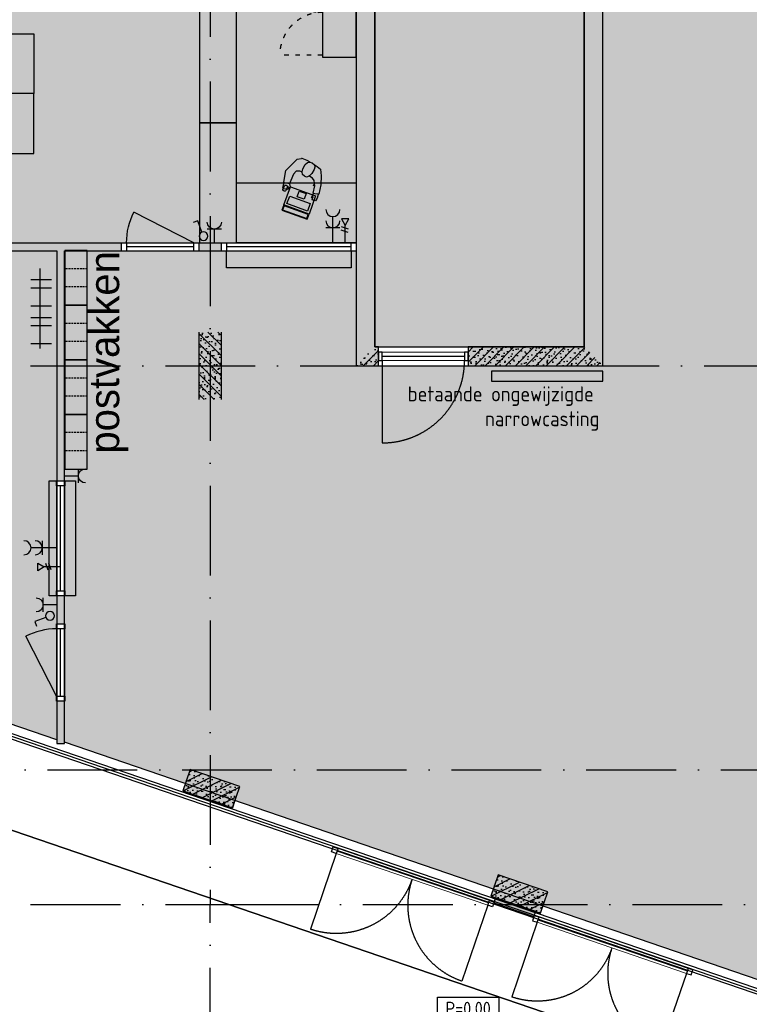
# Model space of a CAD drawing. Header units: millimetres. Extents: x 20872 to 297961, y -293704 to 213007.
# Tile 98 of 256: x 139613 to 149364, y -130335 to -117176. Entities that reach past the tile are written whole.
import ezdxf
from ezdxf.enums import TextEntityAlignment as Align
from ezdxf.xclip import XClip

# ---------------------------------------------------------------- set-up
doc = ezdxf.new("R2010")
doc.units = ezdxf.units.MM
doc.header["$LTSCALE"] = 100
doc.header["$XCLIPFRAME"] = 2
for name, pattern in [('ACAD_ISO03W100', [30, 12, -18]), ('ACAD_ISO10W100', [18, 12, -3, 0, -3]), ('HIDDEN2', [0.1875, 0.125, -0.0625])]:
    doc.linetypes.add(name, pattern=pattern)
doc.layers.get('Defpoints').update_dxf_attribs({"color": 181})
for name, color, linetype in [('A--L$7--_stramien', 1, 'Continuous'), ('A--L20--_bovenbouw', 3, 'Continuous'), ('A--L30--_afbouw', 7, 'Continuous'), ('A--L61--_centrale elektrische insta', 7, 'Continuous'), ('A--L82--leerlingensets-02', 9, 'Continuous'), ('A--T$1A-afwerking', 8, 'Continuous'), ('A--T$7--_stramien', 7, 'Continuous'), ('plattegrondkleuren', 7, 'Continuous'), ('teksten', 7, 'Continuous'), ('XREFS', 9, 'Continuous')]:
    doc.layers.add(name, color=color, linetype=linetype)
doc.styles.add('BURO standaard', font='isocp.shx')
doc.styles.add('JINX standaard', font='isocp.shx')
doc.styles.add('MAAR_stempel', font='LTe50146.ttf')

# ---------------------------------------------------------------- blocks, each defined once
blk = doc.blocks.new('BURO_onderaanzicht')
at = {"color": 7}
blk.add_line((-432, 0), (432, 0), dxfattribs=at)
blk = doc.blocks.new('stramienlijnen_1')
at = {"layer": 'A--L$7--_stramien', "color": 1, "linetype": 'ACAD_ISO10W100', "lineweight": -3}
for p, q in [((142159.5, 96800), (142159.5, 21000)), ((130759.5, 28200), (164959.5, 28200)), ((138184.5, 22800), (169405.3, 22800)), ((130759.5, 21000), (164959.5, 21000)), ((142159.5, -4446.5), (142159.5, 21000))]:
    blk.add_line(p, q, dxfattribs=at)
blk = doc.blocks.new('begane grond bestaand leeg')
at = {"layer": 'A--L20--_bovenbouw', "linetype": 'Continuous', "lineweight": -3}
for points in [[(144109, 34330), (144109, 28200), (144359, 28450), (144359, 34330)], [(147159, 34330), (147159, 28450), (147409, 28200), (147409, 34330)], [(142009, 28650), (142009, 27750), (142309, 27750), (142309, 28650)], [(144408, 28200), (144408, 28450), (144359, 28450), (144109, 28200)], [(147409, 28200), (147159, 28450), (145608, 28450), (145608, 28200)], [(142297, 22347), (142458, 22292), (142555, 22576), (142359, 22643), (142234, 22686), (141893, 22802), (141796, 22519), (142234, 22369)], [(142234, 22369), (142234, 22347), (142297, 22347), (142309, 22343), (142359, 22343), (142359, 22347), (142297, 22347)], [(145911, 21111), (146573, 20884), (146670, 21168), (146008, 21395)], [(145974, 21089), (145952, 21023), (146487, 20840), (146510, 20906)]]:
    blk.add_hatch(color=60, dxfattribs=at).paths.add_polyline_path(points, flags=0)
h = blk.add_hatch(dxfattribs=at)
h.set_pattern_fill('PREFB', color=1, scale=5, angle=-90, style=0)
h.set_pattern_definition([(315, (144109.48, 34329.99), (67.8823, 67.8823), []), (287, (144109.484, 34329.99), (79.8276, -25.78746), [0, -81.6, -46.2, 0, -67.2]), (318, (144109.484, 34329.99), (81.1718, 18.4156), [0, -80.8, 0, -82.4, 0, -66.4]), (341, (144109.484, 34329.99), (67.2631, 47.9116), [0, -80, 0, -480, -65.8])])
h.paths.add_polyline_path([(144109, 34330), (144109, 28200), (144359, 28450), (144359, 34330)], flags=0)
h = blk.add_hatch(dxfattribs=at)
h.set_pattern_fill('PREFB', color=1, scale=5, angle=-90, style=0)
h.set_pattern_definition([(315, (147159.48, 34329.99), (67.8823, 67.8823), []), (287, (147159.484, 34329.99), (79.8276, -25.78746), [0, -81.6, -46.2, 0, -67.2]), (318, (147159.484, 34329.99), (81.1718, 18.4156), [0, -80.8, 0, -82.4, 0, -66.4]), (341, (147159.484, 34329.99), (67.2631, 47.9116), [0, -80, 0, -480, -65.8])])
h.paths.add_polyline_path([(147159, 34330), (147159, 28450), (147409, 28200), (147409, 34330)], flags=0)
h = blk.add_hatch(dxfattribs=at)
h.set_pattern_fill('SWAND', color=1, scale=5, angle=180, style=0)
h.set_pattern_definition([(270, (144108.6, 29265), (562.5, -3e-12), []), (270, (144077.4, 29265), (562.5, -3e-12), []), (270, (144046.1, 29265), (562.5, -3e-12), []), (270, (144014.9, 29265), (562.5, -3e-12), []), (270, (143983.6, 29265), (562.5, -3e-12), []), (270, (143952.4, 29265), (562.5, -3e-12), []), (270, (143921.1, 29265), (562.5, -3e-12), [])])
h.paths.add_polyline_path([(144108, 29265), (144108, 29140), (144109, 29140), (144109, 29265)], flags=0)
h = blk.add_hatch(dxfattribs=at)
h.set_pattern_fill('PREFB', color=1, scale=5, angle=-90, style=0)
h.set_pattern_definition([(315, (142009.48, 28649.99), (67.882, 67.882), []), (287, (142009.484, 28649.99), (79.8276, -25.7875), [0, -81.6, -46.2, 0, -67.2]), (318, (142009.484, 28649.99), (81.172, 18.4156), [0, -80.8, 0, -82.4, 0, -66.4]), (341, (142009.484, 28649.99), (67.263, 47.9116), [0, -80, 0, -480, -65.8])])
h.paths.add_polyline_path([(142009, 28650), (142009, 27750), (142309, 27750), (142309, 28650)], flags=0)
h = blk.add_hatch(dxfattribs=at)
h.set_pattern_fill('PREFB', color=1, scale=5, angle=180, style=0)
h.set_pattern_definition([(225, (147284.48, 28449.99), (67.8823, -67.8823), []), (197, (147284.484, 28449.99), (-25.7875, -79.8276), [0, -81.6, -46.2, 0, -67.2]), (228, (147284.484, 28449.99), (18.4156, -81.1718), [0, -80.8, 0, -82.4, 0, -66.4]), (251, (147284.484, 28449.99), (47.9116, -67.2631), [0, -80, 0, -480, -65.8])])
h.paths.add_polyline_path([(147409, 28200), (147159, 28450), (145608, 28450), (145608, 28200)], flags=0)
h.paths.add_polyline_path([(144408, 28200), (144408, 28450), (144359, 28450), (144109, 28200)], flags=0)
h = blk.add_hatch(dxfattribs=at)
h.set_pattern_fill('PREFB', color=1, scale=5, angle=-18.8852, style=0)
h.set_pattern_definition([(26.115, (141795.99, 22518.63), (-42.256, 86.2), []), (358.115, (141795.99, 22518.626), (50.2374, 67.1837), [0, -81.6, -46.2, 0, -67.2]), (29.115, (141795.99, 22518.626), (8.849, 82.763), [0, -80.8, 0, -82.4, 0, -66.4]), (52.115, (141795.99, 22518.626), (-23.561, 79.15), [0, -80, 0, -480, -65.8])])
h.paths.add_polyline_path([(142458, 22292), (142555, 22576), (141893, 22802), (141796, 22519)], flags=0)
h = blk.add_hatch(dxfattribs=at)
h.set_pattern_fill('PREFB', color=1, scale=5, angle=-18.8852, style=0)
h.set_pattern_definition([(26.115, (145910.91, 21110.89), (-42.256, 86.2), []), (358.115, (145910.91, 21110.89), (50.2374, 67.1837), [0, -81.6, -46.2, 0, -67.2]), (29.115, (145910.91, 21110.89), (8.849, 82.763), [0, -80.8, 0, -82.4, 0, -66.4]), (52.115, (145910.91, 21110.89), (-23.561, 79.15), [0, -80, 0, -480, -65.8])])
h.paths.add_polyline_path([(145911, 21111), (146573, 20884), (146670, 21168), (146008, 21395)], flags=0)
at = {"layer": 'A--L20--_bovenbouw', "color": 3, "linetype": 'Continuous', "lineweight": -3}
for p, q in [((144109, 34330), (144109, 28200)), ((144359, 28450), (144359, 34330)), ((147159, 34330), (147159, 28450)), ((147409, 28200), (147409, 34330)), ((142009, 28650), (142009, 27750)), ((142309, 27750), (142309, 28650)), ((144408, 28450), (144359, 28450)), ((144408, 28200), (144408, 28450)), ((147159, 28450), (145608, 28450)), ((145608, 28450), (145608, 28200)), ((144109, 28200), (144408, 28200)), ((145608, 28200), (147409, 28200)), ((141893, 22802), (141796, 22519)), ((142555, 22576), (141893, 22802)), ((141796, 22519), (142458, 22292)), ((142458, 22292), (142555, 22576)), ((146008, 21395), (145911, 21111)), ((146670, 21168), (146008, 21395)), ((145911, 21111), (146573, 20884)), ((146573, 20884), (146670, 21168))]:
    blk.add_line(p, q, dxfattribs=at)
at = {"layer": 'A--L20--_bovenbouw', "color": 2, "linetype": 'Continuous', "lineweight": -3}
for p, q in [((142491, 22387), (142458, 22292)), ((142234, 22369), (142234, 22347)), ((142297, 22347), (142234, 22369)), ((142297, 22347), (142309, 22343)), ((142309, 22343), (142359, 22343)), ((142359, 22343), (142359, 22347))]:
    blk.add_line(p, q, dxfattribs=at)
at = {"layer": 'A--L20--_bovenbouw', "color": 1, "linetype": 'Continuous', "lineweight": -3}
for p, q in [((145974, 21089), (145952, 21023)), ((146510, 20906), (145974, 21089)), ((145952, 21023), (146487, 20840)), ((146487, 20840), (146510, 20906))]:
    blk.add_line(p, q, dxfattribs=at)
at = {"layer": 'A--L30--_afbouw', "color": 2, "linetype": 'Continuous', "lineweight": -3}
for p, q in [((144458, 28382), (144408, 28382)), ((144408, 28382), (144408, 28268)), ((144458, 28268), (144458, 28382)), ((145608, 28382), (145558, 28382)), ((145558, 28382), (145558, 28268)), ((145608, 28268), (145608, 28382)), ((144408, 28268), (144458, 28268)), ((145558, 28268), (145608, 28268)), ((143782, 21702), (143804, 21768)), ((143804, 21768), (143868, 21746)), ((143868, 21746), (143845, 21680)), ((143845, 21680), (143782, 21702)), ((145869, 20988), (145891, 21054)), ((145891, 21054), (145955, 21032)), ((145932, 20966), (145869, 20988)), ((145955, 21032), (145932, 20966)), ((146490, 20849), (146468, 20783)), ((146554, 20828), (146490, 20849)), ((146531, 20761), (146554, 20828)), ((146468, 20783), (146531, 20761)), ((148548, 20145), (148526, 20079)), ((148612, 20124), (148548, 20145)), ((148526, 20079), (148589, 20057)), ((148589, 20057), (148612, 20124))]:
    blk.add_line(p, q, dxfattribs=at)
at = {"layer": 'A--L30--_afbouw', "color": 1, "linetype": 'Continuous', "lineweight": 18}
for p, q in [((145558, 28382), (144458, 28382)), ((145558, 28268), (144458, 28268)), ((145891, 21054), (143868, 21746)), ((145869, 20988), (143845, 21680)), ((146554, 20828), (148548, 20145)), ((146531, 20761), (148526, 20079))]:
    blk.add_line(p, q, dxfattribs=at)
at = {"layer": 'A--L30--_afbouw', "color": 1, "linetype": 'Continuous', "lineweight": -3}
blk.add_line((144458, 28268), (144458, 27168), dxfattribs=at)
for points in [[(143845, 21680), (143499, 20668)], [(145869, 20988), (145523, 19976)], [(146531, 20761), (146190, 19764)], [(148526, 20079), (148184, 19082)]]:
    blk.add_lwpolyline(points, dxfattribs=at)
for centre, radius, start, end in [((144458, 28268), 1100, 270, 0), ((145869, 20988), 1069, 161.1142, 251.1142), ((148526, 20079), 1054, 161.1142, 251.1142)]:
    blk.add_arc(centre, radius, start, end, dxfattribs=at)
at = {"layer": 'A--L30--_afbouw', "color": 1, "linetype": 'Continuous', "lineweight": -3, "extrusion": (0, 0, -1)}
for centre, radius in [((-143845, 21680), 1069), ((-146531, 20761), 1054)]:
    blk.add_arc(centre, radius, 198.8858, 288.8858, dxfattribs=at)
at = {"layer": 'A--L30--_afbouw', "color": 1, "linetype": 'Continuous', "lineweight": -3}
for p, xscale, rotation in [((145008, 28325, 500), 1.273139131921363, 180), ((144868, 21367), 2.475450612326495, 161.1142425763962)]:
    blk.add_blockref('BURO_onderaanzicht', p, dxfattribs=dict(at, xscale=xscale, rotation=rotation))
at = {"layer": 'A--L30--_afbouw', "color": 1, "linetype": 'Continuous', "lineweight": -3, "extrusion": (-1.29654e-16, 2.98479e-16, -1), "xscale": 2.439712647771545, "zscale": -1, "rotation": 198.8857574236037}
blk.add_blockref('BURO_onderaanzicht', (-147540, 20453), dxfattribs=at)
at = {"layer": 'A--T$7--_stramien'}
blk.add_blockref('stramienlijnen_1', (0, 0), dxfattribs=at)
blk = doc.blocks.new('AL_vloerhoog_01_P03_BV')
at = {"color": 1, "linetype": 'ByBlock', "lineweight": -2, "ltscale": 2}
blk.add_lwpolyline([(-5.84, 2.11), (5.84, 2.11), (5.84, -2.11), (-5.84, -2.11)], close=True, dxfattribs=at)
at = {"color": 2, "linetype": 'ByBlock', "lineweight": -2, "style": 'BURO standaard', "flags": 4}
blk.add_attdef('BURO_RTE:VLOER', text='', height=2.5, dxfattribs=at).set_placement((0, 0), align=Align.MIDDLE_CENTER)
blk = doc.blocks.new('2016-02-04 100 begane grond bestaand')
at = {"layer": 'A--L20--_bovenbouw', "linetype": 'Continuous', "lineweight": -3}
for points in [[(130695, 26105), (143759, 21636), (143792, 21730), (130727, 26200)], [(142309, 22343), (142297, 22347), (135484, 24678), (135359, 24721), (130834, 26269), (130764, 26219), (143801, 21759), (143824, 21825)], [(141828, 22613), (136790, 24337), (136757, 24242), (141796, 22519)]]:
    blk.add_hatch(color=60, dxfattribs=at).paths.add_polyline_path(points, flags=0)
h = blk.add_hatch(dxfattribs=at)
h.set_pattern_fill('GENERAL_DIAMONDS', color=1, scale=560, angle=161.1142, style=0, pattern_type=2)
h.set_pattern_definition([(221.11424, (164884.484, 14620.07), (46.02938, -52.738), []), (281.11424, (164884.484, 14620.07), (68.68713, 13.49361), [])])
h.paths.add_polyline_path([(164954, 14522), (164884, 14620), (163276, 15170), (163254, 15104)], flags=0)
h.paths.add_polyline_path([(157917, 16930), (157940, 16996), (152399, 18891), (152377, 18825)], flags=0)
h.paths.add_polyline_path([(150449, 19484), (150472, 19551), (148631, 20180), (148608, 20114)], flags=0)
h.paths.add_polyline_path([(146487, 20840), (146510, 20906), (145974, 21089), (145952, 21023)], flags=0)
h.paths.add_polyline_path([(143801, 21759), (143824, 21825), (130834, 26269), (130764, 26219)], flags=0)
h = blk.add_hatch(dxfattribs=at)
h.set_pattern_fill('_U', color=1, scale=200, angle=206.1143, style=0, pattern_type=0)
h.set_pattern_definition([(206.1143, (141828.36, 22613.26), (88.033, -179.5835), [])])
h.paths.add_polyline_path([(141828, 22613), (136790, 24337), (136757, 24242), (141796, 22519)], flags=0)
at = {"layer": 'A--L20--_bovenbouw', "color": 2, "linetype": 'Continuous', "lineweight": -3}
for p, q in [((143792, 21730), (130727, 26200)), ((130695, 26105), (143759, 21636)), ((136757, 24242), (141796, 22519)), ((141828, 22613), (136790, 24337))]:
    blk.add_line(p, q, dxfattribs=at)
at = {"layer": 'A--L20--_bovenbouw', "color": 1, "linetype": 'Continuous', "lineweight": -3}
for p, q in [((130764, 26219), (143801, 21759)), ((143824, 21825), (130834, 26269))]:
    blk.add_line(p, q, dxfattribs=at)
at = {"layer": 'A--L30--_afbouw', "color": 1, "linetype": 'Continuous', "lineweight": -3, "extrusion": (0, 0, -1)}
for centre, radius in [((-143845, 21680), 1069), ((-146531, 20761), 1054)]:
    blk.add_arc(centre, radius, 198.8858, 288.8858, dxfattribs=at)
at = {"layer": 'A--L30--_afbouw', "color": 1, "linetype": 'Continuous', "lineweight": -3}
for centre, radius in [((145869, 20988), 1069), ((148526, 20079), 1054)]:
    blk.add_arc(centre, radius, 161.1142, 251.1142, dxfattribs=at)
at = {"layer": 'A--L$7--_stramien'}
blk.add_blockref('stramienlijnen_1', (0, 0), dxfattribs=at)
at = {"layer": 'A--T$1A-afwerking', "color": 8, "linetype": 'Continuous', "lineweight": -3}
ref = blk.add_blockref('AL_vloerhoog_01_P03_BV', (145607, 19611), dxfattribs=dict(at, xscale=70, yscale=70, zscale=70))
ref.add_attrib('BURO_RTE:VLOER', 'P=0.00', dxfattribs={"layer": '0', "color": 2, "linetype": 'ByBlock', "lineweight": -2, "height": 175, "style": 'BURO standaard'}).set_placement((145607, 19611), align=Align.MIDDLE_CENTER)
blk = doc.blocks.new('36postvakken')
at = {"layer": 'plattegrondkleuren', "true_color": 0xf5f5f5}
h = blk.add_hatch(color=7, dxfattribs=at)
h.dxf.hatch_style = 1
h.paths.add_polyline_path([(123079, -144526), (123809, -144526), (123809, -144226), (123079, -144226)])
at = {"layer": 'A--L82--leerlingensets-02', "linetype": 'HIDDEN2', "ltscale": 2}
for p, q in [((123322, -144226), (123322, -144526)), ((123565, -144226), (123565, -144526))]:
    blk.add_line(p, q, dxfattribs=at)
at = {"layer": 'A--L82--leerlingensets-02'}
blk.add_lwpolyline([(123079, -144526), (123809, -144526), (123809, -144226), (123079, -144226)], close=True, dxfattribs=at)
blk = doc.blocks.new('dubbeldata')
at = {"layer": 'A--L61--_centrale elektrische insta', "color": 1}
for p, q in [((-168, 44), (-200, -47)), ((-126, 40), (-158, -51))]:
    blk.add_line(p, q, dxfattribs=at)
blk.add_lwpolyline([(-220, 0), (-306, 50), (-306, -50)], close=True, dxfattribs=at)
blk.add_lwpolyline([(0, 0), (-220, 0)], dxfattribs=at)
blk = doc.blocks.new('MBpro')
at = {"layer": 'plattegrondkleuren', "true_color": 0xb8b8b8}
h = blk.add_hatch(color=9, dxfattribs=at)
h.dxf.hatch_style = 1
h.paths.add_polyline_path([(172, 289), (162, 345), (-177, 283), (-166, 227)], flags=16)
h.paths.add_polyline_path([(152, 245), (171, 141), (-115, 88), (-134, 192)], flags=16)
h.paths.add_polyline_path([(181, 283), (228, 27), (-126, -38), (-173, 217)])
h.paths.add_polyline_path([(181, 283), (168, 354), (-186, 289), (-173, 217)])
edge = h.paths.add_edge_path()
edge.add_line((269, 119), (284, 119))
edge.add_arc((284, 107), 12.8, 0, 90, ccw=False)
edge.add_line((297, 107), (297, 51))
edge.add_arc((284, 51), 12.8, -90, 0, ccw=False)
edge.add_line((284, 38), (269, 38))
edge.add_arc((269, 51), 12.8, 180, 270, ccw=False)
edge.add_line((256, 51), (256, 107))
edge.add_arc((269, 107), 12.8, 90, 180, ccw=False)
at = {"layer": 'plattegrondkleuren', "true_color": 0x8f8f8f}
h = blk.add_hatch(color=252, dxfattribs=at)
h.dxf.hatch_style = 1
h.paths.add_polyline_path([(152, 245), (171, 141), (-115, 88), (-134, 192)])
h.paths.add_polyline_path([(172, 289), (162, 345), (-177, 283), (-166, 227)])
at = {"layer": 'A--L82--leerlingensets-02'}
for points in [[(181, 283), (168, 354), (-186, 289), (-173, 217)], [(172, 289), (162, 345), (-177, 283), (-166, 227)], [(181, 283), (228, 27), (-126, -38), (-173, 217)], [(152, 245), (171, 141), (-115, 88), (-134, 192)], [(83, 97), (98, 18), (0, 0), (-15, 79)]]:
    blk.add_lwpolyline(points, close=True, dxfattribs=at)
blk.add_lwpolyline([(269, 119), (284, 119, -0.414214), (297, 107), (297, 51, -0.414214), (284, 38), (269, 38, -0.414214), (256, 51), (256, 107, -0.414214)], format="xyb", close=True, dxfattribs=at)
blk = doc.blocks.new('bureau')
at = {"layer": 'plattegrondkleuren', "true_color": 0xf5f5f5}
h = blk.add_hatch(color=7, dxfattribs=at)
h.dxf.hatch_style = 1
h.paths.add_polyline_path([(2430, 800), (2430, 0), (630, 0), (630, 800)])
h.paths.add_polyline_path([(2430, 0), (1830, 0), (1830, -1200), (2430, -1200)])
at = {"layer": 'A--L82--leerlingensets-02', "linetype": 'Continuous'}
for p, q in [((1314, 89), (1329, 150)), ((1329, 150), (1383, 148)), ((1337, 154), (1352, 208)), ((1352, 208), (1372, 241)), ((1372, 241), (1418, 229)), ((1383, 148), (1405, 137)), ((1405, 137), (1383, 41)), ((1428, 197), (1397, 142)), ((1418, 229), (1403, 183)), ((1403, 183), (1418, 203)), ((1418, 203), (1428, 197)), ((1297, -92), (1300, 29)), ((1300, 29), (1314, 89)), ((1383, 41), (1389, -28)), ((1388, 14), (1405, 43)), ((1705, -32), (1722, 15)), ((1712, 54), (1714, 74)), ((1722, 15), (1712, 54)), ((1714, 74), (1720, 73)), ((1720, 73), (1724, 58)), ((1789, -5), (1721, 10)), ((1724, 58), (1740, 89)), ((1740, 89), (1798, 81)), ((1808, 63), (1789, -5)), ((1798, 81), (1808, 63)), ((1306, -183), (1297, -92)), ((1388, -177), (1419, -124)), ((1389, -28), (1414, -61)), ((1414, -61), (1461, -92)), ((1419, -124), (1458, -90)), ((1458, -90), (1494, -77)), ((1494, -77), (1519, -87)), ((1519, -87), (1546, -113)), ((1546, -113), (1551, -144)), ((1629, -157), (1668, -115)), ((1668, -115), (1705, -32)), ((1796, -6), (1768, -164)), ((1791, -5), (1796, -6)), ((1353, -219), (1306, -183)), ((1389, -246), (1353, -219)), ((1381, -207), (1388, -177)), ((1388, -239), (1381, -207)), ((1417, -265), (1388, -239)), ((1510, -246), (1480, -270)), ((1540, -185), (1510, -246)), ((1551, -144), (1540, -185)), ((1548, -140), (1582, -154)), ((1582, -154), (1629, -157)), ((1768, -164), (1618, -314)), ((1447, -277), (1417, -265)), ((1444, -278), (1485, -297)), ((1480, -270), (1447, -277)), ((1485, -297), (1550, -325)), ((1618, -314), (1558, -326))]:
    blk.add_line(p, q, dxfattribs=at)
at = {"layer": 'A--L82--leerlingensets-02'}
for points in [[(2430, 800), (2430, 0), (630, 0), (630, 800)], [(2430, 0), (1830, 0), (1830, -1200), (2430, -1200)]]:
    blk.add_lwpolyline(points, close=True, dxfattribs=at)
at = {"layer": 'A--L82--leerlingensets-02', "linetype": 'Continuous'}
blk.add_arc((1555, -314), 12.8, 246.1262, 281.8305, dxfattribs=at)
at = {"layer": 'A--L82--leerlingensets-02', "rotation": 329.5455371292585}
blk.add_blockref('MBpro', (1498, 144), dxfattribs=at)
blk = doc.blocks.new('kast')
at = {"layer": 'plattegrondkleuren', "true_color": 0xf5f5f5}
h = blk.add_hatch(color=7, dxfattribs=at)
h.dxf.hatch_style = 1
h.paths.add_polyline_path([(1200, 0), (1200, 450), (0, 450), (0, 0)])
at = {"layer": 'A--L82--leerlingensets-02', "linetype": 'ACAD_ISO03W100', "ltscale": 0.05}
for p, q in [((30, 0), (30, -570)), ((1170, 0), (1170, -570))]:
    blk.add_line(p, q, dxfattribs=at)
at = {"layer": 'A--L82--leerlingensets-02'}
blk.add_lwpolyline([(1200, 0), (1200, 450), (0, 450), (0, 0)], close=True, dxfattribs=at)
at = {"layer": 'A--L82--leerlingensets-02', "linetype": 'ACAD_ISO03W100', "ltscale": 0.05}
for centre, start, end in [((30, 0), 270, 0), ((1170, 0), 180, 270)]:
    blk.add_arc(centre, 570, start, end, dxfattribs=at)
blk = doc.blocks.new('61_enkel_wandcontd_01_P02_DO')
at = {"color": 1}
for p, q in [((188, 94), (188, -94)), ((0, 0), (188, 0))]:
    blk.add_line(p, q, dxfattribs=at)
blk.add_arc((281, 0), 93.8, 90, 270, dxfattribs=at)
blk = doc.blocks.new('61_schakl_lichtp_01_P02_DO')
at = {"color": 1}
for p, q in [((23, 112), (86, 260)), ((86, 260), (146, 234))]:
    blk.add_line(p, q, dxfattribs=at)
blk.add_circle((0, 59), 58.6, dxfattribs=at)
blk = doc.blocks.new('61_dubbelcontd_01_P02_DO')
at = {"color": 1}
for p, q in [((188, -94), (188, 94)), ((0, 0), (188, 0)), ((150, 0), (338, 0))]:
    blk.add_line(p, q, dxfattribs=at)
for centre in [(282, 0), (432, 0)]:
    blk.add_arc(centre, 94, 90, 270, dxfattribs=at)

msp = doc.modelspace()

# ---------------------------------------------------------------- hatches: boundary and pattern name
at = {"layer": 'A--L20--_bovenbouw', "linetype": 'Continuous', "lineweight": -3}
for points in [[(140974, -120263), (140974, -120163), (130983, -120163), (130983, -120263), (140110, -120263), (140160, -120238), (140210, -120263)], [(140110, -123339), (140210, -123339), (140210, -120263), (140160, -120238), (140110, -120263)], [(142308, -120263), (142308, -120163), (142008, -120163), (142008, -120263)], [(140110, -125250), (140210, -125250), (140210, -124875), (140110, -124875)], [(140110, -126849), (140210, -126849), (140210, -126284), (140110, -126284)]]:
    msp.add_hatch(color=2, dxfattribs=at).paths.add_polyline_path(points, flags=0)
at = {"layer": 'plattegrondkleuren', "true_color": 0xcddee4}
h = msp.add_hatch(color=254, dxfattribs=at)
h.dxf.hatch_style = 1
h.paths.add_polyline_path([(140210, -126833), (140210, -120263), (144108, -120263), (144108, -121800), (147408, -121800), (147408, -108971), (144208, -108971), (144208, -89400), (147408, -89400), (147408, -75070), (146248, -75070), (146248, -72695), (147408, -72695), (147408, -70950), (146243, -70950), (146248, -68575), (147408, -68575), (147408, -63901), (149808, -63901), (149808, -68575), (150968, -68575), (150974, -70952), (149808, -70950), (149808, -86250), (150968, -86251), (150968, -88625), (149808, -88625), (149808, -104575), (153683, -104575), (153683, -110225), (149808, -110225), (149808, -130117)])
at = {"layer": 'plattegrondkleuren', "true_color": 0xb3ffd9}
h = msp.add_hatch(color=121, dxfattribs=at)
h.dxf.hatch_style = 1
h.paths.add_polyline_path([(131133, -109128), (138001, -109128), (138001, -112672), (144108, -112672), (144108, -120163), (131133, -120163)])
at = {"layer": 'plattegrondkleuren', "true_color": 0xeffdce}
h = msp.add_hatch(color=254, dxfattribs=at)
h.dxf.hatch_style = 1
h.paths.add_polyline_path([(144358, -121550), (147158, -121550), (147158, -112670), (144358, -112670)])
at = {"layer": 'plattegrondkleuren', "true_color": 0xf5f5f5}
h = msp.add_hatch(color=7, dxfattribs=at)
h.dxf.hatch_style = 1
h.paths.add_polyline_path([(142016, -118556), (142508, -118556), (142508, -116956), (142016, -116956)])
h = msp.add_hatch(color=7, dxfattribs=at)
h.dxf.hatch_style = 1
h.paths.add_polyline_path([(142016, -120156), (142508, -120156), (142508, -118556), (142016, -118556)])
h = msp.add_hatch(color=7, dxfattribs=at)
h.dxf.hatch_style = 1
h.paths.add_polyline_path([(142508, -120156), (142508, -119356), (144108, -119356), (144108, -120156)])
at = {"layer": 'plattegrondkleuren', "true_color": 0xbdeeff}
h = msp.add_hatch(color=254, dxfattribs=at)
h.dxf.hatch_style = 1
h.paths.add_polyline_path([(131133, -120263), (140110, -120263), (140110, -126799), (131133, -123728)])

# ---------------------------------------------------------------- linework, layer by layer
for points in [[(140007, -123339), (140360, -123339), (140360, -124875), (140007, -124875)], [(141892, -127198), (141795, -127481), (142457, -127708), (142554, -127424)], [(146007, -128605), (145910, -128889), (146572, -129116), (146669, -128832)]]:
    msp.add_lwpolyline(points, close=True)
at = {"color": 1}
for points in [[(152487, -131234), (131112, -123922)], [(152499, -131201), (131123, -123889)], [(152510, -131168), (131134, -123856)]]:
    msp.add_lwpolyline(points, dxfattribs=at)
at = {"layer": 'A--L20--_bovenbouw', "color": 2, "linetype": 'Continuous', "lineweight": -3}
for p, q in [((140974, -120163), (130983, -120163)), ((130983, -120263), (140110, -120263)), ((140110, -120263), (140110, -123339)), ((140210, -123339), (140210, -120263)), ((140210, -120263), (140974, -120263)), ((140974, -120263), (140974, -120163)), ((142308, -120163), (142008, -120163)), ((142008, -120163), (142008, -120263)), ((142008, -120263), (142308, -120263)), ((142308, -120263), (142308, -120163)), ((140110, -123339), (140210, -123339)), ((140210, -124875), (140110, -124875)), ((140110, -124875), (140110, -125250)), ((140210, -125250), (140210, -124875)), ((140110, -125250), (140210, -125250)), ((140210, -126284), (140110, -126284)), ((140110, -126284), (140110, -126849)), ((140210, -126849), (140210, -126284)), ((140110, -126849), (140210, -126849))]:
    msp.add_line(p, q, dxfattribs=at)
at = {"layer": 'A--L30--_afbouw', "color": 1, "linetype": 'Continuous', "lineweight": -3}
for p, q in [((141941, -120156), (141140, -119747)), ((144041, -120213), (142375, -120213)), ((140160, -124808), (140160, -123406)), ((140103, -126217), (139694, -125415))]:
    msp.add_line(p, q, dxfattribs=at)
at = {"layer": 'A--L30--_afbouw', "color": 2, "linetype": 'Continuous', "lineweight": -3}
for p, q in [((140974, -120270), (140974, -120156)), ((140974, -120156), (141041, -120156)), ((141041, -120270), (140974, -120270)), ((141041, -120156), (141041, -120270)), ((141941, -120270), (141941, -120156)), ((141941, -120156), (142008, -120156)), ((142008, -120270), (141941, -120270)), ((142008, -120156), (142008, -120270)), ((142308, -120270), (142308, -120156)), ((142308, -120156), (142375, -120156)), ((142375, -120270), (142308, -120270)), ((142375, -120156), (142375, -120270)), ((144041, -120270), (144041, -120156)), ((144041, -120156), (144108, -120156)), ((144108, -120270), (144041, -120270)), ((144108, -120156), (144108, -120270)), ((140103, -123406), (140103, -123339)), ((140103, -123339), (140217, -123339)), ((140217, -123406), (140103, -123406)), ((140217, -123339), (140217, -123406)), ((140103, -124875), (140103, -124808)), ((140103, -124808), (140217, -124808)), ((140217, -124875), (140103, -124875)), ((140217, -124808), (140217, -124875)), ((140103, -125317), (140103, -125250)), ((140103, -125250), (140217, -125250)), ((140217, -125250), (140217, -125317)), ((140217, -125317), (140103, -125317)), ((140103, -126284), (140103, -126217)), ((140103, -126217), (140217, -126217)), ((140217, -126284), (140103, -126284)), ((140217, -126217), (140217, -126284))]:
    msp.add_line(p, q, dxfattribs=at)
at = {"layer": 'A--L30--_afbouw', "color": 1, "linetype": 'Continuous', "lineweight": 18}
for p, q in [((141941, -120156), (141041, -120156)), ((141941, -120270), (141041, -120270)), ((144041, -120156), (142375, -120156)), ((144041, -120270), (142375, -120270)), ((140103, -124808), (140103, -123406)), ((140217, -124808), (140217, -123406)), ((140103, -126217), (140103, -125317)), ((140217, -126217), (140217, -125317))]:
    msp.add_line(p, q, dxfattribs=at)
at = {"layer": 'A--L30--_afbouw'}
msp.add_lwpolyline([(142375, -120263), (144041, -120263), (144041, -120491), (142375, -120491)], close=True, dxfattribs=at)
at = {"layer": 'A--L30--_afbouw', "color": 1, "linetype": 'Continuous', "lineweight": -3, "extrusion": (0, 0, -1)}
msp.add_arc((-141941, -120156), 900, 0, 27, dxfattribs=at)
at = {"layer": 'A--L30--_afbouw', "color": 1, "linetype": 'Continuous', "lineweight": -3}
msp.add_arc((140103, -126217), 900, 90, 117, dxfattribs=at)
at = {"layer": 'A--L82--leerlingensets-02'}
for p, q in [((143170, -119192), (143320, -119042)), ((143320, -119042), (143380, -119029)), ((143453, -119059), (143388, -119030)), ((143429, -119110), (143459, -119086)), ((143495, -119078), (143453, -119059)), ((143459, -119086), (143491, -119079)), ((143491, -119079), (143521, -119091)), ((143143, -119349), (143170, -119192)), ((143309, -119199), (143270, -119241)), ((143357, -119201), (143309, -119199)), ((143390, -119215), (143357, -119201)), ((143387, -119211), (143398, -119170)), ((143392, -119243), (143387, -119211)), ((143398, -119170), (143429, -119110)), ((143550, -119179), (143519, -119231)), ((143521, -119091), (143551, -119116)), ((143549, -119110), (143586, -119137)), ((143557, -119149), (143550, -119179)), ((143551, -119116), (143557, -119149)), ((143586, -119137), (143633, -119172)), ((143633, -119172), (143642, -119264)), ((143147, -119350), (143143, -119349)), ((143234, -119323), (143217, -119370)), ((143270, -119241), (143234, -119323)), ((143419, -119269), (143392, -119243)), ((143445, -119279), (143419, -119269)), ((143481, -119266), (143445, -119279)), ((143524, -119294), (143477, -119264)), ((143519, -119231), (143481, -119266)), ((143549, -119327), (143524, -119294)), ((143556, -119396), (143549, -119327)), ((143642, -119264), (143638, -119385)), ((143130, -119418), (143149, -119351)), ((143140, -119436), (143130, -119418)), ((143198, -119444), (143140, -119436)), ((143149, -119351), (143217, -119366)), ((143214, -119413), (143198, -119444)), ((143218, -119428), (143214, -119413)), ((143217, -119370), (143226, -119409)), ((143224, -119429), (143218, -119428)), ((143226, -119409), (143224, -119429)), ((143533, -119493), (143556, -119396)), ((143550, -119370), (143534, -119399)), ((143624, -119444), (143609, -119506)), ((143638, -119385), (143624, -119444)), ((143511, -119553), (143541, -119497)), ((143520, -119559), (143511, -119553)), ((143535, -119538), (143520, -119559)), ((143521, -119585), (143535, -119538)), ((143566, -119596), (143521, -119585)), ((143556, -119503), (143533, -119493)), ((143609, -119506), (143556, -119503)), ((143586, -119563), (143566, -119596)), ((143602, -119510), (143586, -119563)), ((139886, -121065), (139886, -120499)), ((140036, -120654), (139763, -120654)), ((140036, -120764), (139763, -120764)), ((140036, -121004), (139763, -121004)), ((139886, -121571), (139886, -121004)), ((140036, -121160), (139763, -121160)), ((140036, -121269), (139763, -121269)), ((140036, -121510), (139763, -121510))]:
    msp.add_line(p, q, dxfattribs=at)
for points in [[(142016, -118556), (142508, -118556), (142508, -116956), (142016, -116956)], [(142016, -120156), (142508, -120156), (142508, -118556), (142016, -118556)], [(142508, -120156), (142508, -119356), (144108, -119356), (144108, -120156)]]:
    msp.add_lwpolyline(points, close=True, dxfattribs=at)
at = {"layer": 'A--L82--leerlingensets-02', "color": 2}
msp.add_lwpolyline([(145916, -121874), (145916, -122007), (147408, -122007), (147408, -121874)], close=True, dxfattribs=at)
at = {"layer": 'A--L82--leerlingensets-02'}
msp.add_arc((143383, -119042), 12.8, 66.1262, 101.8305, dxfattribs=at)
at = {"layer": 'Defpoints'}
for points in [[(116766, -67737), (116766, -34317), (179860, -34317), (179860, -136557), (164491, -136557), (116766, -120231)], [(116766, -120231), (164491, -136557), (179860, -136557), (179860, -161697), (20872, -161697), (20872, -67737), (116766, -67737)], [(131133, -109128), (138001, -109128), (138001, -112672), (144108, -112672), (144108, -120163), (131133, -120163)], [(144358, -121550), (147158, -121550), (147158, -112670), (144358, -112670)], [(131133, -120263), (140110, -120263), (140110, -126799), (131133, -123728)]]:
    msp.add_lwpolyline(points, close=True, dxfattribs=at)
msp.add_lwpolyline([(149808, -88625), (149808, -104575), (153683, -104575), (153683, -110225), (149808, -110225), (149808, -130117), (140210, -126833), (140210, -120263), (144108, -120263), (144108, -121800), (147408, -121800), (147408, -108971), (144208, -108971), (144208, -89400)], dxfattribs=at)

# ---------------------------------------------------------------- block references
for name, p, rotation in [('bureau', (140431, -117363), 180), ('kast', (143658, -116479), 270), ('dubbeldata', (143962, -120145), 270), ('36postvakken', (284742, 2817), 270), ('36postvakken', (284742, 2087), 270), ('36postvakken', (284742, 1357), 270), ('36postvakken', (284742, 627), 270)]:
    msp.add_blockref(name, p, dxfattribs=dict(rotation=rotation))
at = {"xscale": -1}
msp.add_blockref('bureau', (140431, -118963), dxfattribs=at)
at = {"xscale": -1, "rotation": 180}
msp.add_blockref('dubbeldata', (140160, -124490), dxfattribs=at)
at = {"layer": 'A--L30--_afbouw', "color": 1, "linetype": 'Continuous', "lineweight": -3, "extrusion": (0, 0, -1), "xscale": 1.041666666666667, "zscale": -1}
msp.add_blockref('BURO_onderaanzicht', (-141491, -120213), dxfattribs=at)
at = {"layer": 'A--L30--_afbouw', "color": 1, "linetype": 'Continuous', "lineweight": -3, "xscale": 1.041666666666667, "rotation": 90}
msp.add_blockref('BURO_onderaanzicht', (140160, -125767), dxfattribs=at)
at = {"layer": 'A--L61--_centrale elektrische insta', "color": 7, "linetype": 'Continuous', "lineweight": -3}
for p, rotation in [((143798, -120145), 89.99999999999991), ((140102, -124234), 180)]:
    msp.add_blockref('61_dubbelcontd_01_P02_DO', p, dxfattribs=dict(at, rotation=rotation))
at = {"layer": 'A--L61--_centrale elektrische insta', "color": 7, "linetype": 'Continuous', "lineweight": -3, "extrusion": (0, 0, -1), "zscale": -1}
for name, p, rotation in [('61_schakl_lichtp_01_P02_DO', (-142066, -120127), 2.713425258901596), ('61_enkel_wandcontd_01_P02_DO', (-142214, -120163), 89.99999999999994), ('61_enkel_wandcontd_01_P02_DO', (-140210, -123273), 180), ('61_schakl_lichtp_01_P02_DO', (-140077, -125146), 272.7134252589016)]:
    msp.add_blockref(name, p, dxfattribs=dict(at, rotation=rotation))
msp.add_blockref('61_enkel_wandcontd_01_P02_DO', (-140112, -124997), dxfattribs=at)
at = {"layer": 'A--L82--leerlingensets-02', "rotation": 149.5455371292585}
msp.add_blockref('MBpro', (143440, -119500), dxfattribs=at)
at = {"layer": 'XREFS', "color": 71, "true_color": 0xc9f18e}
ref = msp.add_blockref('begane grond bestaand leeg', (-1, -150000), dxfattribs=at)
XClip(ref).set_block_clipping_path([(116767.076214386, 82263.1420219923), (116767.076214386, 115683.1420219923), (179861.076214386, 115683.1420219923), (179861.076214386, 13442.9004429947), (164491.5066313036, 13442.9004429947), (116767.076214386, 29769.3836009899)])
at = {"layer": 'XREFS'}
ref = msp.add_blockref('2016-02-04 100 begane grond bestaand', (-1, -150000), dxfattribs=at)
XClip(ref).set_block_clipping_path([(116767.0762143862, 29769.3836009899), (164491.5066313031, 13442.9004429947), (179861.076214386, 13442.9004429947), (179861.076214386, -11696.8579780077), (20873.0762143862, -11696.8579780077), (20873.0762143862, 82263.1420219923), (116767.0762143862, 82263.1420219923)])

# ---------------------------------------------------------------- texts
at = {"layer": 'A--L82--leerlingensets-02', "style": 'JINX standaard'}
for s, p in [('betaande ongewijzigde', (144798, -122277)), ('narrowcasting', (145833, -122609))]:
    msp.add_text(s, height=200, dxfattribs=at).set_placement(p)
at = {"layer": 'teksten', "color": 251, "true_color": 0x4d4d4d, "style": 'MAAR_stempel'}
msp.add_text('postvakken', height=400, rotation=90, dxfattribs=at).set_placement((140942, -122975))

doc.saveas('drawing.dxf')
